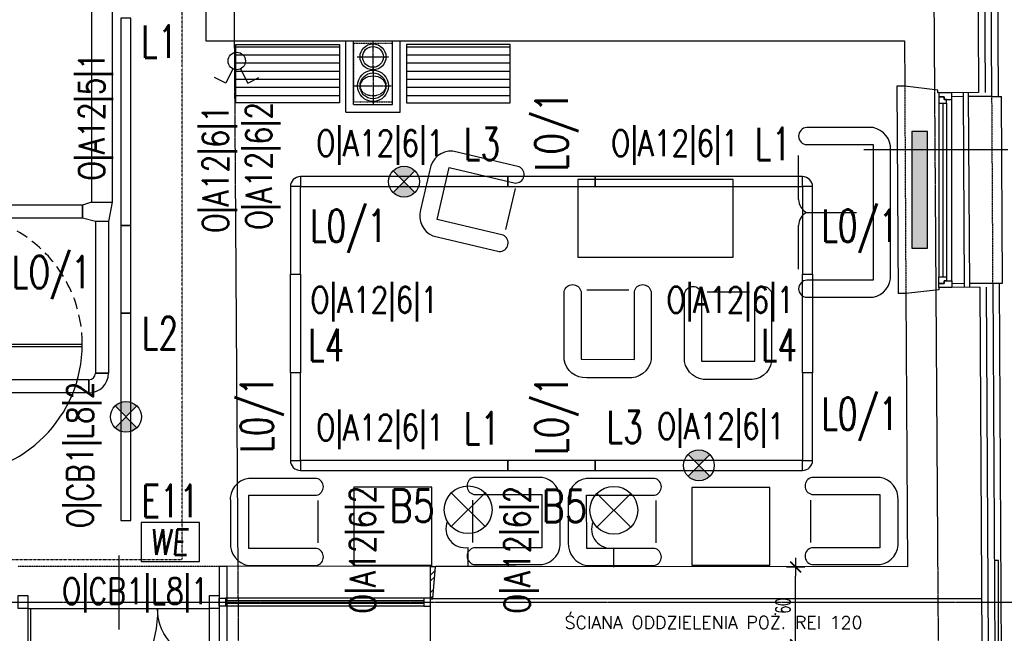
# Model space of a CAD drawing. Header units: inches. Extents: x -281236 to -70395, y 38777 to 102341.
# Tile 178 of 244: x -139142 to -138382, y 58573 to 59046. Entities that reach past the tile are written whole.
import ezdxf
from ezdxf.enums import TextEntityAlignment as Align

# ---------------------------------------------------------------- set-up
doc = ezdxf.new("R2010")
doc.units = ezdxf.units.IN
doc.header["$MEASUREMENT"] = 0
doc.header["$PDMODE"] = 2
for name, pattern in [('CENTER', [2, 1.25, -0.25, 0.25, -0.25]), ('DASHDOT', [1, 0.5, -0.25, 0, -0.25]), ('DASHED', [0.75, 0.5, -0.25]), ('DASHED2', [0.375, 0.25, -0.125]), ('DIVIDE', [31.75, 12.7, -6.35, 0, -6.35, 0, -6.35]), ('HIDDEN', [0.375, 0.25, -0.125])]:
    doc.linetypes.add(name, pattern=pattern)
doc.layers.get('0').update_dxf_attribs({"color": 101})
doc.layers.add('0-pomoc', color=21, linetype='Continuous', plot=False)
for name, color, linetype in [('Drz---drzwi', 5, 'Continuous'), ('E-80', 6, 'Continuous'), ('E-90', 6, 'Continuous'), ('E35', 6, 'Continuous'), ('E50', 3, 'Continuous'), ('Fas-balustrada-widok', 64, 'Continuous'), ('FLUID-W23', 7, 'Continuous'), ('Ins-ppoz-opis', 240, 'Continuous'), ('Ins-went', 141, 'Continuous'), ('m-went-nawiew', 152, 'Continuous'), ('m-went-wywiew', 1, 'Continuous'), ('Okn---okna', 5, 'Continuous'), ('Os-osie glowne', 8, 'CENTER'), ('Sc-cegla pelna', 32, 'Continuous'), ('Sc-cegla pelna-hatch', 8, 'Continuous'), ('Sc-gazobeton', 45, 'Continuous'), ('Sc-gk', 120, 'Continuous'), ('Sc-izolacja term-obrys', 132, 'Continuous'), ('Sc-izolacja term-styropian', 151, 'STYROPIAN-KA'), ('Sc-kamien', 31, 'Continuous'), ('Sc-nadproza kon', 5, 'DASHED2'), ('Suf-widok', 8, 'Continuous'), ('W-idok', 9, 'Continuous'), ('W-otwor-strop', 126, 'Continuous'), ('Wym-wew', 8, 'Continuous'), ('Wyp-grzejniki', 56, 'Continuous'), ('Wyp-meble', 155, 'Continuous')]:
    doc.layers.add(name, color=color, linetype=linetype)
doc.layers.get('Wym-wew').off()
doc.styles.add('KA wymiar', font='romans.shx', dxfattribs={"width": 0.6})
doc.styles.add('ROMANS', font='romans', dxfattribs={"width": 0.85})
doc.styles.get("Standard").update_dxf_attribs({"font": 'romans.shx'})
doc.linetypes.add('BATTING', pattern='A,0.0001,-0.1,[134,ltypeshp.shx,S=0.1,R=0,X=-0.1,Y=0],-0.2,[134,ltypeshp.shx,S=0.1,R=180,X=0.1,Y=0],-0.1', length=0.4001)
doc.linetypes.add('STYROPIAN-KA', pattern='A,0.0001,-0.1,[135,ltypeshp.shx,S=0.1,R=0,X=-0.1,Y=0],0,[135,ltypeshp.shx,S=0.1,R=180,X=0.1,Y=0],-0.1', length=0.2001)
doc.linetypes.add('ZIGZAG', pattern='A,0.00254,-5.08,[131,ltypeshp.shx,S=5.08,R=0,X=-5.08,Y=0],-10.16,[131,ltypeshp.shx,S=5.08,R=180,X=5.08,Y=0],-5.08', length=20.32254)
doc.dimstyles.new('KA wymiar', dxfattribs={"dimscale": 50, "dimtxt": 0.23, "dimasz": 0.14, "dimexe": 0, "dimexo": 0, "dimgap": 0.08, "dimtad": 1, "dimdec": 1, "dimrnd": 0.5, "dimzin": 9, "dimdsep": 46, "dimtxsty": 'KA wymiar', "dimblk1": 'UKOS', "dimblk2": 'UKOS', "dimsah": 1, "dimcen": 0.2, "dimse1": 1, "dimse2": 1, "dimclrd": 256, "dimclre": 256, "dimclrt": 2, "dimadec": 0, "dimazin": 0, "dimtfac": 1, "dimtdec": 1, "dimtix": 1, "dimtmove": 2, "dimatfit": 3, "dimldrblk": 'DOT', "dimfxl": 0, "dimtolj": 1, "dimtzin": 9, "dimarcsym": 0})

# ---------------------------------------------------------------- blocks, each defined once
blk = doc.blocks.new('fotel_podstawowy')
at = {"layer": 'Wyp-meble'}
blk.add_lwpolyline([(12.85, -0.22), (12.85, -52.66, -0.814277), (0, -52.66), (0, 0, -0.403655), (18.07, 13.93), (49.65, 13.93, -0.380123), (67.07, 0), (67.07, -52.66, -0.804356), (54, -52.66), (54, -0.31)], format="xyb", close=True, dxfattribs=at)
blk.add_lwpolyline([(17.04, -53.55), (49.55, -53.55)], dxfattribs=at)
blk = doc.blocks.new('podowojna kanapa')
at = {"layer": 'Wyp-meble'}
for p, q in [((57.43, -21.55), (57.43, -55.47)), ((57.43, -75.42), (57.43, -109.34))]:
    blk.add_line(p, q, dxfattribs=at)
blk.add_lwpolyline([(51.04, -130.89, 0.969502), (51.04, -117.72), (0, -117.72), (0, -13.17), (51.04, -13.17, 0.969502), (51.04, 0), (0, 0, 0.371033), (-13.56, -17.16), (-13.56, -113.73, 0.371033), (0, -130.89)], format="xyb", close=True, dxfattribs=at)
blk.add_lwpolyline([(51.44, -65.44), (12.76, -65.44)], dxfattribs=at)
for centre, start, end in [((46.02, -55.41), 298.40278, 359.70383), ((46.02, -75.48), 0.29617, 61.59722)]:
    blk.add_arc(centre, 11.41, start, end, dxfattribs=at)
blk = doc.blocks.new('we')
at = {"layer": 'E35', "ltscale": 0.2}
blk.add_lwpolyline([(45, 30), (0, 30), (0, 0), (45, 0)], close=True, dxfattribs=at)
at = {"layer": 'E35', "ltscale": 0.2, "style": 'ROMANS', "oblique": 5, "width": 0.8}
blk.add_text('WE', height=20, dxfattribs=at).set_placement((21.44, 15), align=Align.MIDDLE_CENTER)
blk = doc.blocks.new('E_WYPUSTL')
at = {"layer": 'E35'}
for p, q in [((0.2712, -0.1149), (0.501, 0.1149)), ((0.2712, 0.1149), (0.501, -0.1149)), ((0, 0), (0.1298, 0))]:
    blk.add_line(p, q, dxfattribs=at)
blk.add_circle((0.3861, 0), 0.1625, dxfattribs=at)
blk.add_arc((0.2579, 0.0218), 0.13, 67.68308, 189.66515, dxfattribs=at)
blk = doc.blocks.new('_DRZWI_W120')
at = {"ltscale": 25}
for p, q in [((44517.38, 20745.07), (44517.38, 20635.07)), ((44504.38, 20690.07), (44558.38, 20690.07))]:
    blk.add_line(p, q, dxfattribs=at)
at = {"ltscale": 7}
for p, q in [((44517.38, 20637.07), (44407.4, 20637.07)), ((44517.38, 20635.07), (44407.38, 20635.07))]:
    blk.add_line(p, q, dxfattribs=at)
at = {"ltscale": 25}
for points in [[(44525.38, 20750.07), (44517.38, 20750.07), (44517.38, 20745.07), (44525.38, 20745.07)], [(44525.38, 20630.07), (44517.38, 20630.07), (44517.38, 20635.07), (44525.38, 20635.07)]]:
    blk.add_lwpolyline(points, close=True, dxfattribs=at)
blk.add_arc((44517.38, 20635.07), 110, 90, 180, dxfattribs=at)
at = {"linetype": 'DASHED', "ltscale": 20}
blk.add_arc((44517.38, 20635.07), 110, 180, 270, dxfattribs=at)
blk = doc.blocks.new('_DKGJHF')
at = {"ltscale": 7}
for p, q in [((-21.08, -77), (35.92, -77)), ((-5, -147.5), (-105, -147.5)), ((-5, -145.5), (-104.98, -145.5))]:
    blk.add_line(p, q, dxfattribs=at)
for points in [[(5, -7.5), (5, 0), (-5, 0), (-5, -7.5)], [(5, -155), (5, -147.5), (-5, -147.5), (-5, -155)]]:
    blk.add_lwpolyline(points, close=True, dxfattribs=at)
for points in [[(-45, -7.5), (-5, -7.5)], [(-5, -147.5), (-5, -7.5)]]:
    blk.add_lwpolyline(points, dxfattribs=at)
for centre, radius, start, end in [((-5, -7.5), 40, 180, 270), ((-5, -147.5), 100, 90, 180)]:
    blk.add_arc(centre, radius, start, end)
blk = doc.blocks.new('UKOS')
at = {"color": 8}
blk.add_line((1, 0), (-1, 0), dxfattribs=at)
at = {"color": 1}
blk.add_line((0, 1), (0, -1), dxfattribs=at)
at = {"color": 1, "const_width": 0.2}
blk.add_lwpolyline([(0.6, 0.6), (-0.6, -0.6)], dxfattribs=at)
blk = doc.blocks.new('*D2184')
at = {"layer": 'Defpoints', "color": 0}
for p in [(-138542.88, 58623.72), (-138456.64, 58623.72), (-138455.97, 58563.72)]:
    blk.add_point(p, dxfattribs=at)
at = {"layer": 'Sc-gazobeton', "lineweight": -2}
blk.add_line((-138542.88, 58570.72), (-138542.88, 58616.72), dxfattribs=at)
at = {"layer": 'Sc-gazobeton', "lineweight": -2, "xscale": 7.000000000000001, "yscale": 7.000000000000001, "zscale": 7.000000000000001}
for p, rotation in [((-138542.88, 58623.72), 90), ((-138542.88, 58563.72), 270)]:
    blk.add_blockref('UKOS', p, dxfattribs=dict(at, rotation=rotation))
at = {"layer": 'Sc-gazobeton', "color": 2, "insert": (-138552.63, 58593.72), "char_height": 11.5, "attachment_point": 5, "rotation": 90, "style": 'KA wymiar'}
blk.add_mtext('\\A1;60', dxfattribs=at)
blk = doc.blocks.new('_Dot')
at = {"layer": '0-pomoc', "color": 0, "lineweight": -2}
blk.add_line((-0.5, 0), (-1, 0), dxfattribs=at)
at = {"layer": '0-pomoc', "color": 0, "const_width": 0.5}
blk.add_lwpolyline([(-0.25, 0, 1), (0.25, 0, 1)], format="xyb", close=True, dxfattribs=at)
blk = doc.blocks.new('ramiak_okna')
at = {"layer": 'Okn---okna'}
for p, q in [((145, 10), (5, 10)), ((8, 6), (142, 6)), ((8, 3), (142, 3)), ((8, 0), (142, 0))]:
    blk.add_line(p, q, dxfattribs=at)
for points in [[(5, 10), (0, 10), (0, 0), (3, 0), (3, 4), (5, 4)], [(145, 10), (150, 10), (150, 0), (147, 0), (147, 4), (145, 4)], [(8, 6), (5, 6), (5, 4), (3, 4), (3, 0), (5, 0), (8, 0)], [(142, 6), (145, 6), (145, 4), (147, 4), (147, 0), (145, 0), (142, 0)]]:
    blk.add_lwpolyline(points, close=True, dxfattribs=at)
blk = doc.blocks.new('N160')
at = {"layer": 'm-went-nawiew', "color": 254, "linetype": 'HIDDEN'}
for p, q in [((-141996.39, 41075.72), (-141996.39, 41051.17)), ((-142008.66, 41063.44), (-141984.11, 41063.44))]:
    blk.add_line(p, q, dxfattribs=at)
at = {"layer": 'm-went-nawiew', "color": 254}
blk.add_circle((-141996.39, 41063.44), 10, dxfattribs=at)
at = {"layer": 'm-went-nawiew'}
blk.add_circle((-141996.39, 41063.44), 8, dxfattribs=at)
blk = doc.blocks.new('W200')
at = {"layer": 'm-went-wywiew', "color": 254, "linetype": 'HIDDEN'}
for p, q in [((-141949.57, 41108.12), (-141949.57, 41079.58)), ((-141963.84, 41093.85), (-141935.3, 41093.85))]:
    blk.add_line(p, q, dxfattribs=at)
at = {"layer": 'm-went-wywiew', "color": 254}
blk.add_circle((-141949.57, 41093.85), 12, dxfattribs=at)
at = {"layer": 'm-went-wywiew'}
blk.add_circle((-141949.57, 41093.85), 10, dxfattribs=at)
blk = doc.blocks.new('163')
at = {"layer": 'Okn---okna'}
for p, q in [((0, 0), (0, 6)), ((0, 6), (2, 6)), ((5, 0), (0, 0)), ((2, 6), (5, 6)), ((5, 6), (5, 0)), ((158, 6), (5, 6)), ((158, 4), (5, 4)), ((158, 2), (5, 2)), ((161, 6), (158, 6)), ((158, 6), (158, 0)), ((163, 6), (161, 6)), ((163, 0), (163, 6)), ((158, 0), (5, 0)), ((158, 0), (163, 0))]:
    blk.add_line(p, q, dxfattribs=at)
blk = doc.blocks.new('*U1820')
at = {"color": 0, "linetype": 'ByBlock', "lineweight": -2}
blk.add_circle((0, 0), 100, dxfattribs=at)
at = {"color": 4, "linetype": 'Continuous'}
blk.add_ellipse((0, 0), major_axis=(0, 100), ratio=0.75, start_param=3.141593, end_param=6.283185, dxfattribs=at)
blk = doc.blocks.new('*U1817')
at = {"color": 0, "linetype": 'ByBlock', "lineweight": -2}
blk.add_circle((0, 0), 100, dxfattribs=at)
at = {"color": 4, "linetype": 'DASHED'}
blk.add_ellipse((0, 0), major_axis=(0, 100), ratio=0.75, start_param=0, end_param=3.141593, dxfattribs=at)
blk = doc.blocks.new('G_90')
at = {"layer": 'Wyp-grzejniki'}
h = blk.add_hatch(dxfattribs=at)
h.set_pattern_fill('DOTS', color=256, scale=0.5, angle=90, style=0)
h.set_pattern_definition([(90, (-37823.9399, -77504.90915), (-0.79375, 0.396875), [0, -0.79375])])
h.paths.add_polyline_path([(90, -12), (90, 0), (0, 0), (0, -12)])
blk.add_lwpolyline([(0, 0), (0, -12), (90, -12), (90, 0)], close=True, dxfattribs=at)

msp = doc.modelspace()

# ---------------------------------------------------------------- hatches: boundary and pattern name
at = {"layer": 'E35'}
h = msp.add_hatch(color=256, dxfattribs=at)
edge = h.paths.add_edge_path()
edge.add_arc((-138845.01, 58920.94), 11.88, 45, 135)
edge.add_line((-138853.41, 58929.34), (-138845.01, 58920.94))
edge.add_line((-138845.01, 58920.94), (-138836.61, 58929.34))
edge = h.paths.add_edge_path()
edge.add_arc((-138845.01, 58920.94), 11.88, -135, -45)
edge.add_line((-138836.61, 58912.54), (-138845.01, 58920.94))
edge.add_line((-138845.01, 58920.94), (-138853.41, 58912.54))
h = msp.add_hatch(color=256, dxfattribs=at)
edge = h.paths.add_edge_path()
edge.add_arc((-139059.6, 58739.49), 11.88, 225, 315)
edge.add_line((-139051.2, 58731.09), (-139059.6, 58739.49))
edge.add_line((-139059.6, 58739.49), (-139068, 58731.09))
edge = h.paths.add_edge_path()
edge.add_arc((-139059.6, 58739.49), 11.88, 45, 135)
edge.add_line((-139068, 58747.89), (-139059.6, 58739.49))
edge.add_line((-139059.6, 58739.49), (-139051.2, 58747.89))
h = msp.add_hatch(color=256, dxfattribs=at)
edge = h.paths.add_edge_path()
edge.add_arc((-138617.51, 58702.06), 11.88, 45, 135)
edge.add_line((-138625.91, 58710.46), (-138617.51, 58702.06))
edge.add_line((-138617.51, 58702.06), (-138609.11, 58710.46))
edge = h.paths.add_edge_path()
edge.add_arc((-138617.51, 58702.06), 11.88, -135, -45)
edge.add_line((-138609.11, 58693.66), (-138617.51, 58702.06))
edge.add_line((-138617.51, 58702.06), (-138625.91, 58693.66))
at = {"layer": 'Sc-cegla pelna-hatch'}
h = msp.add_hatch(dxfattribs=at)
h.set_pattern_fill('ANSI32', color=256, scale=25, style=0)
h.paths.add_polyline_path([(-138820.65, 58624.11), (-138824.55, 58624.11), (-138824.55, 58605.11), (-138822.89, 58605.11), (-138822.35, 58605.11)])
h.paths.add_polyline_path([(-138822.35, 58605.11), (-138822.89, 58605.11), (-138822.89, 58599.11), (-138822.89, 58599.11)])
h.paths.add_polyline_path([(-138822.89, 58605.11), (-138824.55, 58605.11), (-138824.55, 58599.11), (-138822.89, 58599.11)])
at = {"layer": 'Wyp-meble'}
h = msp.add_hatch(dxfattribs=at)
h.set_pattern_fill('ANSI31', color=256, scale=50, angle=135, style=0)
h.set_pattern_definition([(7e-15, (-277737.9405, 0), (1e-15, -6.25), [])])
h.paths.add_polyline_path([(-138894.77, 59026.62), (-138894.77, 58981.62), (-138974.77, 58981.62), (-138974.77, 59026.62)])
h = msp.add_hatch(dxfattribs=at)
h.set_pattern_fill('ANSI31', color=256, scale=50, angle=135, style=0)
h.paths.add_polyline_path([(-138843.17, 59026.62), (-138843.17, 58981.62), (-138763.17, 58981.62), (-138763.17, 59026.62)])

# ---------------------------------------------------------------- linework, layer by layer
at = {"layer": 'E35'}
for p, q in [((-138977.12, 59007.97), (-138982.65, 58996.93)), ((-138971.08, 59007.97), (-138965.55, 58996.93)), ((-138982.65, 58996.93), (-138991.19, 59001.21)), ((-138965.55, 58996.93), (-138957.02, 59001.21)), ((-138379.09, 58945.44), (-138490.16, 58945.44)), ((-138853.41, 58912.54), (-138836.61, 58929.34)), ((-138853.41, 58929.34), (-138836.61, 58912.54)), ((-139051.2, 58747.89), (-139068, 58731.09)), ((-139051.2, 58731.09), (-139068, 58747.89)), ((-138625.91, 58693.66), (-138609.11, 58710.46)), ((-138625.91, 58710.46), (-138609.11, 58693.66))]:
    msp.add_line(p, q, dxfattribs=at)
for points in [[(-139063.45, 58886.99), (-139055.75, 58886.99), (-139055.75, 59046.99), (-139063.45, 59046.99)], [(-138925.01, 58924.79), (-138925.01, 58917.09), (-138765.01, 58917.09), (-138765.01, 58924.79)], [(-138697.51, 58917.09), (-138697.51, 58924.79), (-138765.01, 58924.79), (-138765.01, 58917.09)], [(-138697.51, 58924.79), (-138697.51, 58917.09), (-138537.51, 58917.09), (-138537.51, 58924.79)], [(-138925.01, 58917.09), (-138932.71, 58917.09), (-138932.71, 58849.59), (-138925.01, 58849.59)], [(-138529.81, 58917.09), (-138537.51, 58917.09), (-138537.51, 58849.59), (-138529.81, 58849.59)], [(-139055.75, 58886.99), (-139063.45, 58886.99), (-139063.45, 58819.49), (-139055.75, 58819.49)], [(-138925.01, 58773.41), (-138932.71, 58773.41), (-138932.71, 58849.59), (-138925.01, 58849.59)], [(-138529.81, 58773.41), (-138537.51, 58773.41), (-138537.51, 58849.59), (-138529.81, 58849.59)], [(-139063.45, 58659.49), (-139055.75, 58659.49), (-139055.75, 58819.49), (-139063.45, 58819.49)], [(-138925.01, 58773.41), (-138932.71, 58773.41), (-138932.71, 58705.91), (-138925.01, 58705.91)], [(-138529.81, 58773.41), (-138537.51, 58773.41), (-138537.51, 58705.91), (-138529.81, 58705.91)], [(-138925.01, 58705.91), (-138925.01, 58698.21), (-138765.01, 58698.21), (-138765.01, 58705.91)], [(-138697.51, 58698.21), (-138697.51, 58705.91), (-138765.01, 58705.91), (-138765.01, 58698.21)], [(-138697.51, 58705.91), (-138697.51, 58698.21), (-138537.51, 58698.21), (-138537.51, 58705.91)]]:
    msp.add_lwpolyline(points, close=True, dxfattribs=at)
for centre, radius in [((-138974.1, 59014), 6.75), ((-138845.01, 58920.94), 11.88), ((-139059.6, 58739.49), 11.88), ((-138617.51, 58702.06), 11.88)]:
    msp.add_circle(centre, radius, dxfattribs=at)
for centre, start, end in [((-138925.01, 58917.09), 90, 180), ((-138537.51, 58917.09), 0, 90), ((-138925.01, 58705.91), 180, 270), ((-138537.51, 58705.91), 270, 0)]:
    msp.add_arc(centre, 7.7, start, end, dxfattribs=at)
at = {"layer": 'Fas-balustrada-widok'}
for p, q in [((-138413.65, 58989.5), (-138412.83, 58839.51)), ((-138409.65, 58989.53), (-138408.83, 58839.53))]:
    msp.add_line(p, q, dxfattribs=at)
at = {"layer": 'Ins-ppoz-opis', "linetype": 'ZIGZAG', "ltscale": 0.025}
msp.add_lwpolyline([(-138399.5, 58599.11), (-138822.89, 58599.11)], dxfattribs=at)
at = {"layer": 'Ins-went'}
for p, q in [((-139086.13, 59195.67), (-139086.13, 58905.17)), ((-139070.13, 59195.67), (-139070.13, 58905.17)), ((-139093.13, 58902.67, 3650), (-139229.83, 58902.67, 3650)), ((-139086.13, 58905.17, 3650), (-139093.13, 58902.67, 3650)), ((-139093.13, 58892.67, 3650), (-139093.13, 58902.67, 3650)), ((-139093.13, 58902.67, 3650), (-139093.13, 58892.67, 3650)), ((-139086.13, 58905.17, 3650), (-139070.13, 58905.17, 3650)), ((-139070.13, 58905.17, 3650), (-139073.13, 58890.17, 3650)), ((-139093.13, 58892.67, 3650), (-139229.83, 58892.67, 3650)), ((-139083.13, 58890.17, 3650), (-139093.13, 58892.67, 3650)), ((-139073.13, 58890.17, 3650), (-139083.13, 58890.17, 3650)), ((-139083.13, 58890.17), (-139083.13, 58773.07)), ((-139073.13, 58890.17), (-139073.13, 58773.07)), ((-139073.13, 58773.07), (-139083.13, 58773.07)), ((-139083.13, 58773.07), (-139073.13, 58773.07)), ((-139088.13, 58768.07), (-139407.63, 58768.07)), ((-139088.13, 58758.07), (-139088.13, 58768.07)), ((-139088.13, 58768.07), (-139088.13, 58758.07)), ((-139088.13, 58758.07), (-139407.63, 58758.07))]:
    msp.add_line(p, q, dxfattribs=at)
for radius in [5, 15]:
    msp.add_arc((-139088.13, 58773.07), radius, 270, 0, dxfattribs=at)
at = {"layer": 'Os-osie glowne'}
for p, q in [((-138968.49, 57943.12), (-138996.29, 62104.61)), ((-138428.47, 57943.12), (-138456.28, 62104.61))]:
    msp.add_line(p, q, dxfattribs=at)
msp.add_lwpolyline([(-143199.4, 58596.54), (-138010.88, 58596.54)], dxfattribs=at)
at = {"layer": 'Sc-cegla pelna'}
for p, q in [((-138997.88, 59029.54), (-138760.89, 59029.54)), ((-138760.89, 59029.54), (-138458.87, 59029.54)), ((-138458.87, 59029.54), (-138458.68, 58994.57)), ((-138457.8, 58834.58), (-138456.64, 58623.72))]:
    msp.add_line(p, q, dxfattribs=at)
for points in [[(-138999.32, 59289.54), (-138997.88, 59029.54)], [(-138403.16, 59262.54), (-138401.65, 58989.57)], [(-138401.65, 58989.57), (-138433.17, 58989.4), (-138433.18, 58991.4), (-138458.69, 58994.57)], [(-138400.83, 58839.57), (-138432.34, 58839.4), (-138432.33, 58837.4), (-138457.83, 58834.58)], [(-138400.83, 58839.57), (-138399.3, 58563.66)], [(-138822.89, 58599.11), (-138820.65, 58624.11)], [(-138758.65, 58624.04), (-138820.65, 58624.11)], [(-138456.64, 58623.72), (-138758.65, 58624.04)], [(-138824.55, 58599.11), (-138822.89, 58599.11)], [(-138824.55, 58564.13), (-138824.55, 58599.11)]]:
    msp.add_lwpolyline(points, dxfattribs=at)
at = {"layer": 'Sc-gazobeton'}
for p, q in [((-138987.73, 58624.29), (-138987.73, 58564.29)), ((-138987.73, 58624.29), (-138981.65, 58624.28)), ((-138824.55, 58599.11), (-138824.55, 58624.11)), ((-138824.55, 58624.11), (-138820.65, 58624.11))]:
    msp.add_line(p, q, dxfattribs=at)
at = {"layer": 'Sc-gk'}
for p, q in [((-138889.97, 58974.55), (-138889.97, 59029.55)), ((-138883.97, 58980.55), (-138883.97, 59029.55)), ((-138853.97, 58980.55), (-138853.97, 59029.55)), ((-138847.97, 58974.55), (-138847.97, 59029.55)), ((-138883.97, 58980.55), (-138853.97, 58980.55)), ((-138889.97, 58974.55), (-138847.97, 58974.55))]:
    msp.add_line(p, q, dxfattribs=at)
at = {"layer": 'Sc-izolacja term-obrys'}
for p, q in [((-138422.34, 58842.45), (-138412.84, 58842.51)), ((-138408.84, 58842.53), (-138390.84, 58842.63)), ((-138390.84, 58842.63), (-138389.28, 58558.66))]:
    msp.add_line(p, q, dxfattribs=at)
for points in [[(-138411.18, 59265.5), (-138393.18, 59265.6), (-138391.64, 58986.62), (-138409.64, 58986.53)], [(-138413.64, 58986.5), (-138422.34, 58986.46)]]:
    msp.add_lwpolyline(points, dxfattribs=at)
at = {"layer": 'Sc-izolacja term-styropian', "linetype": 'BATTING', "ltscale": 0.25}
for points in [[(-138398.16, 59262.57), (-138396.65, 58989.6)], [(-138395.83, 58839.6), (-138394.29, 58561.16)]]:
    msp.add_lwpolyline(points, dxfattribs=at)
at = {"layer": 'Sc-kamien'}
for p, q in [((-138386.28, 58628.66), (-138389.66, 58628.66)), ((-138386.28, 58555.66), (-138386.28, 58628.66))]:
    msp.add_line(p, q, dxfattribs=at)
at = {"layer": 'Sc-nadproza kon', "linetype": 'DASHDOT', "ltscale": 0.5}
for p, q in [((-138458.69, 58994.57), (-138457.83, 58834.58)), ((-138391.64, 58986.62), (-138390.84, 58842.63))]:
    msp.add_line(p, q, dxfattribs=at)
msp.add_lwpolyline([(-139142.73, 58624.45), (-138987.73, 58624.29)], dxfattribs=at)
at = {"layer": 'Suf-widok', "linetype": 'DIVIDE', "ltscale": 0.02}
msp.add_lwpolyline([(-139016.24, 61051.5), (-139186.65, 61051.5), (-139186.65, 58629.5), (-139016.24, 58629.5)], close=True, dxfattribs=at)
at = {"layer": 'W-idok'}
for p, q in [((-138458.68, 58994.57), (-138464.8, 58994.55)), ((-138385.84, 58842.63), (-138384.26, 58555.66)), ((-138457.8, 58834.57), (-138463.8, 58834.54))]:
    msp.add_line(p, q, dxfattribs=at)
for points in [[(-138388.18, 59265.6), (-138386.64, 58986.62)], [(-138464.8, 58994.55), (-138463.8, 58834.54)], [(-138391.64, 58986.62), (-138384.14, 58986.62)], [(-138390.84, 58842.63), (-138383.34, 58842.63), (-138384.14, 58986.62)]]:
    msp.add_lwpolyline(points, dxfattribs=at)
at = {"layer": 'W-idok', "linetype": 'Continuous'}
for points in [[(-138822.89, 58624.11), (-138981.65, 58624.28)], [(-138981.65, 58624.28), (-138981.65, 58564.13)]]:
    msp.add_lwpolyline(points, dxfattribs=at)
at = {"layer": 'W-otwor-strop', "linetype": 'DASHED2', "ltscale": 0.3}
msp.add_lwpolyline([(-138883.97, 58982.44), (-138853.97, 58982.44), (-138853.97, 59027.44), (-138883.97, 59027.44)], close=True, dxfattribs=at)
at = {"layer": 'Wyp-meble'}
for points in [[(-138894.77, 59026.62), (-138894.77, 58981.62), (-138974.77, 58981.62), (-138974.77, 59026.62)], [(-138843.17, 59026.62), (-138843.17, 58981.62), (-138763.17, 58981.62), (-138763.17, 59026.62)], [(-138710.95, 58862.64), (-138590.95, 58862.64), (-138590.95, 58922.64), (-138710.95, 58922.64)], [(-138883.64, 58625.18), (-138823.64, 58625.18), (-138823.64, 58685.18), (-138883.64, 58685.18)], [(-138622.88, 58625), (-138562.88, 58625), (-138562.88, 58685), (-138622.88, 58685)]]:
    msp.add_lwpolyline(points, close=True, dxfattribs=at)

# ---------------------------------------------------------------- block references
msp.add_blockref('163', (-138987.73, 58593.58))
at = {"layer": 'Drz---drzwi', "xscale": 0.9166666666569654, "yscale": 0.9166666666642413, "zscale": 0.916666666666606, "rotation": 180}
msp.add_blockref('_DRZWI_W120', (-98386.52, 77711), dxfattribs=at)
at = {"layer": 'Drz---drzwi', "xscale": -1, "rotation": 270}
msp.add_blockref('_DKGJHF', (-138987.73, 58596.58), dxfattribs=at)
at = {"layer": 'E35', "xscale": 113.4, "yscale": 113.4, "zscale": 113.3999999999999, "rotation": 90}
for p in [(-138795.53, 58624.05), (-138683.11, 58623.66)]:
    msp.add_blockref('E_WYPUSTL', p, dxfattribs=at)
at = {"layer": 'E50'}
msp.add_blockref('we', (-139047.79, 58627.97), dxfattribs=at)
at = {"layer": 'FLUID-W23', "color": 1, "linetype": 'Continuous', "xscale": 0.09999999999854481, "yscale": 0.09999999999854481, "zscale": 0.1, "rotation": 90}
for name in ['*U1820', '*U1817']:
    msp.add_blockref(name, (-138868.97, 58994.79), dxfattribs=at)
at = {"layer": 'm-went-nawiew'}
msp.add_blockref('N160', (3127.41, 17953.69), dxfattribs=at)
at = {"layer": 'm-went-wywiew'}
msp.add_blockref('W200', (3080.6, 17900.94), dxfattribs=at)
at = {"layer": 'Okn---okna', "rotation": 270}
msp.add_blockref('ramiak_okna', (-138432.34, 58989.4), dxfattribs=at)
at = {"layer": 'Wym-wew', "rotation": 90}
msp.add_blockref('G_90', (-138453.24, 58869.57), dxfattribs=at)
at = {"layer": 'Wyp-meble', "rotation": 180}
for name, p in [('podowojna kanapa', (-138483.14, 58831.74)), ('fotel_podstawowy', (-138654.45, 58783.58)), ('fotel_podstawowy', (-138561.49, 58782.19))]:
    msp.add_blockref(name, p, dxfattribs=at)
at = {"layer": 'Wyp-meble', "xscale": -1}
for p, rotation in [((-138807.4, 58944.4), 76.74703493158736), ((-138965.11, 58691.99), 90), ((-138738.46, 58625.65), 270), ((-138704.34, 58691.99), 90), ((-138477.69, 58625.65), 270)]:
    msp.add_blockref('fotel_podstawowy', p, dxfattribs=dict(at, rotation=rotation))

# ---------------------------------------------------------------- texts
at = {"layer": 'E-80', "style": 'ROMANS', "width": 0.8}
for p in [(-138838.79, 58670.95), (-138721.26, 58670.78)]:
    msp.add_text('B5', height=25, dxfattribs=at).set_placement(p, align=Align.MIDDLE)
at = {"layer": 'E-90', "style": 'ROMANS', "width": 0.8}
for s, rotation, p in [('O|A12|5|1', 90, (-139084.64, 58971.12)), ('O|A12|6|2', 90, (-138955.57, 58933.12)), ('O|A12|6|1', 90, (-138989.06, 58930.72)), ('O|A12|6|1', 0, (-138863.51, 58949.17)), ('O|A12|6|1', 0, (-138636.01, 58949.17)), ('O|A12|6|1', 0, (-138868.08, 58828.35)), ('O|A12|6|1', 360, (-138593.34, 58828.35)), ('O|CB1|L8|2', 90, (-139093.58, 58710.19)), ('O|A12|6|1', 0, (-138863.51, 58729.91)), ('O|A12|6|1', 0, (-138600.63, 58730.89)), ('O|A12|6|2', 90, (-138875.54, 58637.1)), ('O|A12|6|2', 90, (-138756.37, 58637.1)), ('O|CB1|L8|1', 0, (-139052.38, 58603.7))]:
    msp.add_text(s, height=20, rotation=rotation, dxfattribs=at).set_placement(p, align=Align.MIDDLE)
at = {"layer": 'E35', "style": 'ROMANS', "width": 0.7}
for s, p in [('L1', (-139033.85, 59028.96)), ('L3', (-138784.87, 58949.99)), ('L1', (-138560.28, 58949.99)), ('L0/1', (-138887.86, 58885.12)), ('L0/1', (-138493.29, 58885.12)), ('LO/1', (-139117.06, 58849.35)), ('L2', (-139033.35, 58804.03)), ('L4', (-138905.02, 58794.95)), ('L4', (-138555.63, 58794.95)), ('L0/1', (-138493.29, 58740.11)), ('L1', (-138784.87, 58730.73)), ('L3', (-138674.83, 58731.7)), ('E11', (-139025.48, 58674.6))]:
    msp.add_text(s, height=25, dxfattribs=at).set_placement(p, align=Align.MIDDLE)
for s, p in [('LO/1', (-138729.48, 58959.51)), ('LO/1', (-138729.48, 58740.64)), ('L0/1', (-138956.8, 58741.44))]:
    msp.add_text(s, height=25, rotation=90, dxfattribs=at).set_placement(p, align=Align.MIDDLE)
at = {"layer": 'Ins-ppoz-opis', "linetype": 'ZIGZAG', "ltscale": 0.038, "insert": (-138721.11, 58580.86), "char_height": 9.8, "width": 330.3997, "attachment_point": 4, "line_spacing_factor": 0.333333}
msp.add_mtext('{\\Fromans|c238;ŚCIANA ODDZIELENIA POŻ. REI 120}', dxfattribs=at)

# ---------------------------------------------------------------- dimensions: what is measured, and where the dimension line sits
at = {"layer": 'Sc-gazobeton'}
dim = msp.add_linear_dim(base=(-138542.88, 58623.72), p1=(-138455.97, 58563.72), p2=(-138456.64, 58623.72), angle=90, dimstyle='KA wymiar', override={"dimpost": '\\X'}, dxfattribs=at)
dim.commit()
dim.dimension.update_dxf_attribs({"geometry": '*D2184', "text_midpoint": (-138552.63, 58593.72)})

doc.saveas('drawing.dxf')
